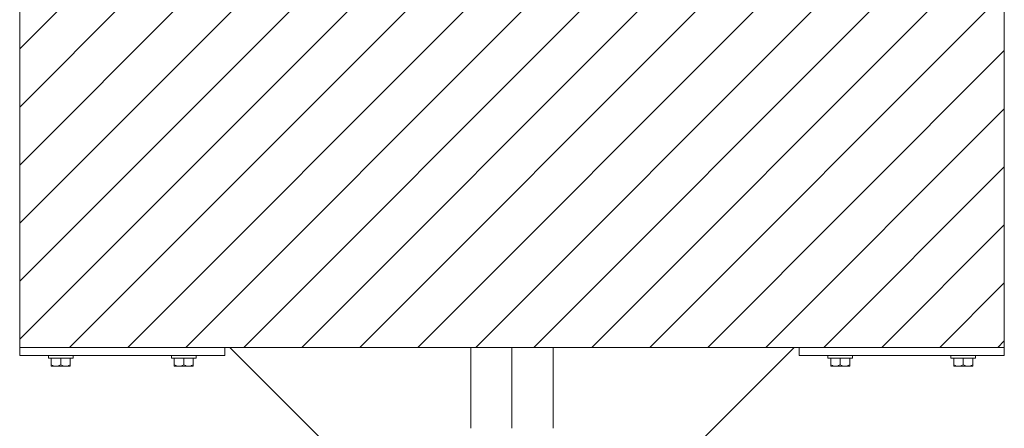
# Model space of a CAD drawing. Header units: millimetres. Extents: x -1413 to 6997, y -739331 to -733391.
# Tile 42 of 47: x 5525 to 5765, y -734342 to -734243. Entities that reach past the tile are written whole.
import ezdxf

# ---------------------------------------------------------------- set-up
doc = ezdxf.new("R2010")
doc.units = ezdxf.units.MM
doc.header["$MEASUREMENT"] = 0
for name, color, linetype, lineweight in [('Side Cradle Blocks', 7, 'Continuous', 0), ('Side Cradle Stbd', 7, 'Continuous', 0), ('Side Slip Cradle Stbd', 7, 'Continuous', 0)]:
    doc.layers.add(name, color=color, linetype=linetype, lineweight=lineweight)

# ---------------------------------------------------------------- blocks, each defined once
blk = doc.blocks.new('*U59')
at = {"linetype": 'Continuous', "lineweight": 0}
h = blk.add_hatch(dxfattribs=at)
h.set_pattern_fill('HATCH', color=30, style=0, pattern_type=2)
h.set_pattern_definition([(45, (2849.741721, 2100.154227), (-7.071067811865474, 7.071067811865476), [])])
h.paths.add_polyline_path([(2973.367722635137, 2038.120699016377), (2973.367722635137, 2039.433969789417), (2973.367722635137, 2059.434294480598), (2973.367722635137, 2066.734413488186), (2973.367722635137, 2070.734478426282), (2973.367722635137, 2096.734905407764), (2973.367722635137, 2100.73497034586), (2973.367722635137, 2107.921839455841), (2973.367722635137, 2127.922164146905), (2973.367722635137, 2129.122190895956), (2933.126881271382, 2129.12218362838), (2923.366910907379, 2129.122183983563), (2922.223506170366, 2129.122184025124), (2863.422558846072, 2129.122186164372), (2853.36577448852, 2129.122186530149), (2843.308990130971, 2129.122186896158), (2784.508042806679, 2129.122189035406), (2783.364638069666, 2129.122189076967), (2733.36382634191, 2129.122190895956), (2733.36382634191, 2127.922164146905), (2733.36382634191, 2107.921839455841), (2733.36382634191, 2100.73497034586), (2733.36382634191, 2096.734905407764), (2733.363826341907, 2070.734478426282), (2733.363826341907, 2066.734413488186), (2733.363826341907, 2059.434294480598), (2733.363826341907, 2039.433969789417), (2733.363826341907, 2038.120706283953), (2783.364638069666, 2038.120706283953), (2784.621286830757, 2038.120706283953), (2843.308990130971, 2038.120706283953), (2853.36577448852, 2038.120706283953), (2863.422558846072, 2038.120706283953), (2922.110262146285, 2038.120706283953), (2923.366910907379, 2038.120706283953), (2933.126881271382, 2038.120706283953)])
at = {"color": 30, "linetype": 'Continuous', "lineweight": 0, "flags": 128}
blk.add_lwpolyline([(2733.36382634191, 2127.922164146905), (2733.36382634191, 2107.921839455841), (2733.36382634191, 2100.73497034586), (2733.36382634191, 2096.734905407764), (2733.363826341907, 2070.734478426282), (2733.363826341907, 2066.734413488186), (2733.363826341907, 2059.434294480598), (2733.363826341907, 2039.433969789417), (2733.363826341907, 2038.120706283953), (2783.364638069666, 2038.120706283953), (2784.621286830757, 2038.120706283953), (2843.308990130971, 2038.120706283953), (2853.36577448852, 2038.120706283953), (2863.422558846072, 2038.120706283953), (2922.110262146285, 2038.120706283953), (2923.366910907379, 2038.120706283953), (2933.126881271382, 2038.120706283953), (2973.367722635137, 2038.120699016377), (2973.367722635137, 2038.120699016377), (2973.367722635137, 2039.433969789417), (2973.367722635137, 2059.434294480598), (2973.367722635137, 2066.734413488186), (2973.367722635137, 2070.734478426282), (2973.367722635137, 2096.734905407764), (2973.367722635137, 2100.73497034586), (2973.367722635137, 2107.921839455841), (2973.367722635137, 2127.922164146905)], dxfattribs=at)
at = {"layer": 'Side Cradle Blocks', "color": 7, "linetype": 'Continuous', "lineweight": 0}
for p, q in [((2733.363826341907, 2038.120706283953), (2733.363826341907, 2129.12218362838)), ((2973.367722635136, 2129.12218362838), (2973.367722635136, 2038.120706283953)), ((2933.126881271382, 2038.120706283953), (2733.363826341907, 2038.120706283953)), ((2733.36382634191, 2038.120699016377), (2733.36382634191, 2036.120673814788)), ((2783.364638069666, 2036.120673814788), (2783.364638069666, 2038.120699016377)), ((2923.366910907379, 2036.120673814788), (2923.366910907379, 2038.120699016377)), ((2973.367722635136, 2038.120706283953), (2933.126881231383, 2038.120706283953)), ((2973.367722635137, 2038.120699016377), (2973.367722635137, 2036.120673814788)), ((2733.36382634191, 2036.120673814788), (2783.364638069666, 2036.120673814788)), ((2741.047333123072, 2033.879019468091), (2741.047333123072, 2035.520656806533)), ((2744.51205762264, 2035.520664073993), (2743.363988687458, 2035.520664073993)), ((2743.363988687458, 2033.879019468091), (2743.363988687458, 2035.520655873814)), ((2745.680644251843, 2035.520656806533), (2745.680644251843, 2033.879019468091)), ((2771.047820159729, 2035.520656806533), (2771.047820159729, 2033.879019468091)), ((2772.21640678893, 2035.520664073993), (2773.364475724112, 2035.520664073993)), ((2773.364475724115, 2033.879019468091), (2773.364475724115, 2035.520655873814)), ((2775.681131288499, 2033.879019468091), (2775.681131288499, 2035.520656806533)), ((2933.126881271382, 2036.120673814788), (2923.366910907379, 2036.120673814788)), ((2931.050417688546, 2033.879019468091), (2931.050417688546, 2035.520656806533)), ((2973.367722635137, 2036.120673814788), (2933.126881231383, 2036.120673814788)), ((2933.367073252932, 2035.520664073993), (2933.126881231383, 2035.520664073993)), ((2934.515142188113, 2035.520664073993), (2933.367073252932, 2035.520664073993)), ((2933.367073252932, 2033.879019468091), (2933.367073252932, 2035.520655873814)), ((2935.683728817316, 2035.520656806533), (2935.683728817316, 2033.879019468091)), ((2961.050904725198, 2035.520656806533), (2961.050904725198, 2033.879019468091)), ((2962.219491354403, 2035.520664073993), (2963.367560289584, 2035.520664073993)), ((2963.367560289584, 2033.879019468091), (2963.367560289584, 2035.520655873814)), ((2965.684215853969, 2033.879019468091), (2965.684215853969, 2035.520656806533)), ((2741.047333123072, 2033.677262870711), (2741.047333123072, 2033.879019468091)), ((2741.474609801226, 2033.682339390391), (2741.047333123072, 2033.879019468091)), ((2741.163587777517, 2033.520704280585), (2741.185359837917, 2033.520631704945)), ((2741.185399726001, 2033.520631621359), (2741.229005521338, 2033.520704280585)), ((2742.205660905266, 2033.520631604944), (2741.592450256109, 2033.520631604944)), ((2741.617302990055, 2033.520704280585), (2741.592488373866, 2033.52063171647)), ((2742.205832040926, 2033.520631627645), (2742.754434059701, 2033.520704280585)), ((2743.363988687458, 2033.879019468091), (2742.932373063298, 2033.670659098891)), ((2743.791265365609, 2033.682339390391), (2743.363988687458, 2033.879019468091)), ((2744.522316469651, 2033.520631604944), (2743.771049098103, 2033.520631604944)), ((2743.973543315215, 2033.520704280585), (2744.522230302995, 2033.520631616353)), ((2745.680644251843, 2033.879019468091), (2745.249028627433, 2033.670659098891)), ((2745.680644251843, 2033.520631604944), (2745.542587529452, 2033.520631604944)), ((2745.5643895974, 2033.520704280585), (2745.542609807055, 2033.520631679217)), ((2745.680644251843, 2033.568791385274), (2745.680644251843, 2033.520631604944)), ((2771.047820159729, 2033.879019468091), (2771.479435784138, 2033.670659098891)), ((2771.047820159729, 2033.568791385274), (2771.047820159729, 2033.520631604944)), ((2771.047820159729, 2033.520631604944), (2771.185876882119, 2033.520631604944)), ((2771.185854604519, 2033.520631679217), (2771.164074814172, 2033.520704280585)), ((2772.206147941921, 2033.520631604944), (2772.957415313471, 2033.520631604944)), ((2772.206234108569, 2033.520631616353), (2772.754921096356, 2033.520704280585)), ((2772.937199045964, 2033.682339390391), (2773.364475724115, 2033.879019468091)), ((2773.364475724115, 2033.879019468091), (2773.796091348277, 2033.670659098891)), ((2773.974030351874, 2033.520704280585), (2774.522632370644, 2033.520631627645)), ((2774.522803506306, 2033.520631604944), (2775.136014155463, 2033.520631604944)), ((2775.135976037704, 2033.52063171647), (2775.111161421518, 2033.520704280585)), ((2775.253854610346, 2033.682339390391), (2775.681131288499, 2033.879019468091)), ((2775.499458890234, 2033.520704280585), (2775.54306468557, 2033.520631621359)), ((2775.564876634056, 2033.520704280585), (2775.543104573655, 2033.520631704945)), ((2775.681131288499, 2033.677262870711), (2775.681131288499, 2033.879019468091)), ((2931.050417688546, 2033.677262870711), (2931.050417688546, 2033.879019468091)), ((2931.477694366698, 2033.682339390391), (2931.050417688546, 2033.879019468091)), ((2931.166672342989, 2033.520704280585), (2931.188444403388, 2033.520631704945)), ((2931.188484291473, 2033.520631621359), (2931.232090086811, 2033.520704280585)), ((2932.208745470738, 2033.520631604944), (2931.595534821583, 2033.520631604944)), ((2931.620387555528, 2033.520704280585), (2931.595572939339, 2033.52063171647)), ((2932.208916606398, 2033.520631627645), (2932.757518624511, 2033.520704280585)), ((2933.126881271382, 2033.763067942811), (2932.935457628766, 2033.670659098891)), ((2933.367073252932, 2033.879019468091), (2933.126881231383, 2033.763067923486)), ((2933.126881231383, 2033.520631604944), (2933.774133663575, 2033.520631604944)), ((2933.79434993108, 2033.682339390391), (2933.367073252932, 2033.879019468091)), ((2934.525401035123, 2033.520631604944), (2933.774133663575, 2033.520631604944)), ((2933.976627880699, 2033.520704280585), (2934.525314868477, 2033.520631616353)), ((2935.683728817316, 2033.879019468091), (2935.252113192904, 2033.670659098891)), ((2935.683728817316, 2033.520631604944), (2935.545672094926, 2033.520631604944)), ((2935.567474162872, 2033.520704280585), (2935.545694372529, 2033.520631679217)), ((2935.683728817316, 2033.568791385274), (2935.683728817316, 2033.520631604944)), ((2961.050904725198, 2033.879019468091), (2961.482520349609, 2033.670659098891)), ((2961.050904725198, 2033.568791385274), (2961.050904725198, 2033.520631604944)), ((2961.050904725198, 2033.520631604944), (2961.188961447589, 2033.520631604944)), ((2961.188939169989, 2033.520631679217), (2961.167159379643, 2033.520704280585)), ((2962.209232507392, 2033.520631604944), (2962.96049987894, 2033.520631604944)), ((2962.20931867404, 2033.520631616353), (2962.758005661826, 2033.520704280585)), ((2962.940283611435, 2033.682339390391), (2963.367560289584, 2033.879019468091)), ((2963.367560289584, 2033.879019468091), (2963.799175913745, 2033.670659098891)), ((2963.977114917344, 2033.520704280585), (2964.525716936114, 2033.520631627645)), ((2964.525888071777, 2033.520631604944), (2965.139098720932, 2033.520631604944)), ((2965.139060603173, 2033.52063171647), (2965.114245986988, 2033.520704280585)), ((2965.256939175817, 2033.682339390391), (2965.684215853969, 2033.879019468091)), ((2965.502543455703, 2033.520704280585), (2965.546149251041, 2033.520631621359)), ((2965.567961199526, 2033.520704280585), (2965.546189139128, 2033.520631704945)), ((2965.684215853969, 2033.677262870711), (2965.684215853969, 2033.879019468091))]:
    blk.add_line(p, q, dxfattribs=at)
at = {"layer": 'Side Cradle Blocks', "color": 7, "linetype": 'Continuous', "lineweight": 0, "flags": 128}
for points in [[(2743.363988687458, 2035.520664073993), (2742.215919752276, 2035.520664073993), (2741.242633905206, 2035.520664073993), (2740.592305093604, 2035.520664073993), (2740.363939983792, 2035.520664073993), (2740.363939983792, 2036.120666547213)], [(2746.364037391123, 2036.120666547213), (2746.364037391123, 2035.520664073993), (2746.135672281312, 2035.520664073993), (2745.485343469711, 2035.520664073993), (2744.51205762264, 2035.520664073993)], [(2772.21640678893, 2035.520664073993), (2771.243120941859, 2035.520664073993), (2770.592792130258, 2035.520664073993), (2770.364427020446, 2035.520664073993), (2770.364427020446, 2036.120666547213)], [(2776.364524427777, 2036.120666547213), (2776.364524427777, 2035.520664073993), (2776.136159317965, 2035.520664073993), (2775.485830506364, 2035.520664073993), (2774.512544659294, 2035.520664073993), (2773.364475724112, 2035.520664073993)], [(2933.126881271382, 2035.520664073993), (2932.219004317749, 2035.520664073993), (2931.245718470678, 2035.520664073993), (2930.595389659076, 2035.520664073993), (2930.367024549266, 2035.520664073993), (2930.367024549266, 2036.120666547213)], [(2936.367121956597, 2036.120666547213), (2936.367121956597, 2035.520664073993), (2936.138756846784, 2035.520664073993), (2935.488428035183, 2035.520664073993), (2934.515142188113, 2035.520664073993)], [(2962.219491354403, 2035.520664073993), (2961.246205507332, 2035.520664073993), (2960.59587669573, 2035.520664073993), (2960.367511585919, 2035.520664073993), (2960.367511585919, 2036.120666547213)], [(2966.367608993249, 2036.120666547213), (2966.367608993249, 2035.520664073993), (2966.139243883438, 2035.520664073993), (2965.488915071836, 2035.520664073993), (2964.515629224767, 2035.520664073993), (2963.367560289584, 2035.520664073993)], [(2741.047333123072, 2033.677262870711), (2741.047333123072, 2033.670020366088), (2741.047333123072, 2033.555582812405), (2741.047333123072, 2033.520631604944), (2741.185389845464, 2033.520631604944), (2741.592450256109, 2033.520631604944)], [(2741.474609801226, 2033.682339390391), (2741.605693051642, 2033.622000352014), (2741.814067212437, 2033.564347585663), (2742.205660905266, 2033.520631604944), (2742.354028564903, 2033.526957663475), (2742.500918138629, 2033.545584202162), (2742.903977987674, 2033.656951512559), (2742.932373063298, 2033.670659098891)], [(2742.205660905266, 2033.520631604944), (2742.956928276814, 2033.520631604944), (2743.771049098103, 2033.520631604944)], [(2743.791265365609, 2033.682339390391), (2743.922348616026, 2033.622000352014), (2744.130722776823, 2033.564347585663), (2744.522316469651, 2033.520631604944), (2744.670684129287, 2033.526957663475), (2744.817573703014, 2033.545584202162), (2745.22063355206, 2033.656951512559), (2745.249028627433, 2033.670659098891)], [(2744.522244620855, 2033.52063161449), (2744.522316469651, 2033.520631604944), (2745.135527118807, 2033.520631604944), (2745.542587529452, 2033.520631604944)], [(2745.680644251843, 2033.568791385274), (2745.680644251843, 2033.669596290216), (2745.680644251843, 2033.677262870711), (2745.680644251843, 2033.879019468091)], [(2771.047820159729, 2033.879019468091), (2771.047820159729, 2033.677262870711), (2771.047820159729, 2033.669596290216), (2771.047820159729, 2033.568791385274)], [(2771.185876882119, 2033.520631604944), (2771.592937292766, 2033.520631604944), (2772.206147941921, 2033.520631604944), (2772.206219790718, 2033.52063161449)], [(2771.479435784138, 2033.670659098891), (2771.507830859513, 2033.656951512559), (2771.910890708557, 2033.545584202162), (2772.057780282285, 2033.526957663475), (2772.206147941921, 2033.520631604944), (2772.59774163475, 2033.564347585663), (2772.806115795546, 2033.622000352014), (2772.937199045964, 2033.682339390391)], [(2772.957415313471, 2033.520631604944), (2773.771536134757, 2033.520631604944), (2774.522803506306, 2033.520631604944)], [(2773.796091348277, 2033.670659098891), (2773.824486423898, 2033.656951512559), (2774.227546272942, 2033.545584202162), (2774.374435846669, 2033.526957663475), (2774.522803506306, 2033.520631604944), (2774.914397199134, 2033.564347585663), (2775.122771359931, 2033.622000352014), (2775.253854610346, 2033.682339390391)], [(2775.136014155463, 2033.520631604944), (2775.543074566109, 2033.520631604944), (2775.681131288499, 2033.520631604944), (2775.681131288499, 2033.555582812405), (2775.681131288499, 2033.670020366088), (2775.681131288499, 2033.677262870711)], [(2931.050417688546, 2033.677262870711), (2931.050417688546, 2033.670020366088), (2931.050417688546, 2033.555582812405), (2931.050417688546, 2033.520631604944), (2931.188474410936, 2033.520631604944), (2931.595534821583, 2033.520631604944)], [(2931.477694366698, 2033.682339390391), (2931.608777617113, 2033.622000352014), (2931.817151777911, 2033.564347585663), (2932.208745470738, 2033.520631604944), (2932.357113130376, 2033.526957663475), (2932.504002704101, 2033.545584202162), (2932.907062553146, 2033.656951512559), (2932.935457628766, 2033.670659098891)], [(2932.208745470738, 2033.520631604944), (2932.960012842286, 2033.520631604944), (2933.126881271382, 2033.520631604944)], [(2933.79434993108, 2033.682339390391), (2933.925433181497, 2033.622000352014), (2934.133807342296, 2033.564347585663), (2934.525401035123, 2033.520631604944), (2934.67376869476, 2033.526957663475), (2934.820658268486, 2033.545584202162), (2935.223718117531, 2033.656951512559), (2935.252113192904, 2033.670659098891)], [(2934.525329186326, 2033.52063161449), (2934.525401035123, 2033.520631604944), (2935.138611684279, 2033.520631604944), (2935.545672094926, 2033.520631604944)], [(2935.683728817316, 2033.568791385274), (2935.683728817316, 2033.669596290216), (2935.683728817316, 2033.677262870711), (2935.683728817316, 2033.879019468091)], [(2961.050904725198, 2033.879019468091), (2961.050904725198, 2033.677262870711), (2961.050904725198, 2033.669596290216), (2961.050904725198, 2033.568791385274)], [(2961.188961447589, 2033.520631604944), (2961.596021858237, 2033.520631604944), (2962.209232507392, 2033.520631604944), (2962.209304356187, 2033.52063161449)], [(2961.482520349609, 2033.670659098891), (2961.510915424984, 2033.656951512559), (2961.913975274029, 2033.545584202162), (2962.060864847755, 2033.526957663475), (2962.209232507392, 2033.520631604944), (2962.600826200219, 2033.564347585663), (2962.809200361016, 2033.622000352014), (2962.940283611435, 2033.682339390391)], [(2962.96049987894, 2033.520631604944), (2963.774620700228, 2033.520631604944), (2964.525888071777, 2033.520631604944)], [(2963.799175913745, 2033.670659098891), (2963.827570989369, 2033.656951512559), (2964.230630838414, 2033.545584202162), (2964.377520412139, 2033.526957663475), (2964.525888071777, 2033.520631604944), (2964.917481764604, 2033.564347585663), (2965.125855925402, 2033.622000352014), (2965.256939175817, 2033.682339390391)], [(2965.139098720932, 2033.520631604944), (2965.54615913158, 2033.520631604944), (2965.684215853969, 2033.520631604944), (2965.684215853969, 2033.555582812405), (2965.684215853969, 2033.670020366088), (2965.684215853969, 2033.677262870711)]]:
    blk.add_lwpolyline(points, dxfattribs=at)
at = {"layer": 'Side Cradle Stbd', "color": 7, "linetype": 'Continuous', "lineweight": 0, "ltscale": 0.2000032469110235}
for p, q in [((2784.621286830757, 2038.120699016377), (2832.365426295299, 1990.376559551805)), ((2843.308990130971, 2018.405325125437), (2843.308990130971, 2038.120699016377)), ((2863.422558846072, 2018.405325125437), (2863.422558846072, 2038.120699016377)), ((2922.110262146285, 2038.120699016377), (2874.366122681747, 1990.376559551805))]:
    blk.add_line(p, q, dxfattribs=at)
at = {"layer": 'Side Cradle Stbd', "color": 7, "linetype": 'Continuous', "lineweight": 0}
blk.add_line((2853.36577448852, 2018.405325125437), (2853.36577448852, 2038.120699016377), dxfattribs=at)

msp = doc.modelspace()

# ---------------------------------------------------------------- block references
at = {"layer": 'Side Slip Cradle Stbd', "color": 7, "linetype": 'Continuous', "lineweight": 0}
msp.add_blockref('*U59', (2791.75, -736360.8500000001), dxfattribs=at)

doc.saveas('drawing.dxf')
